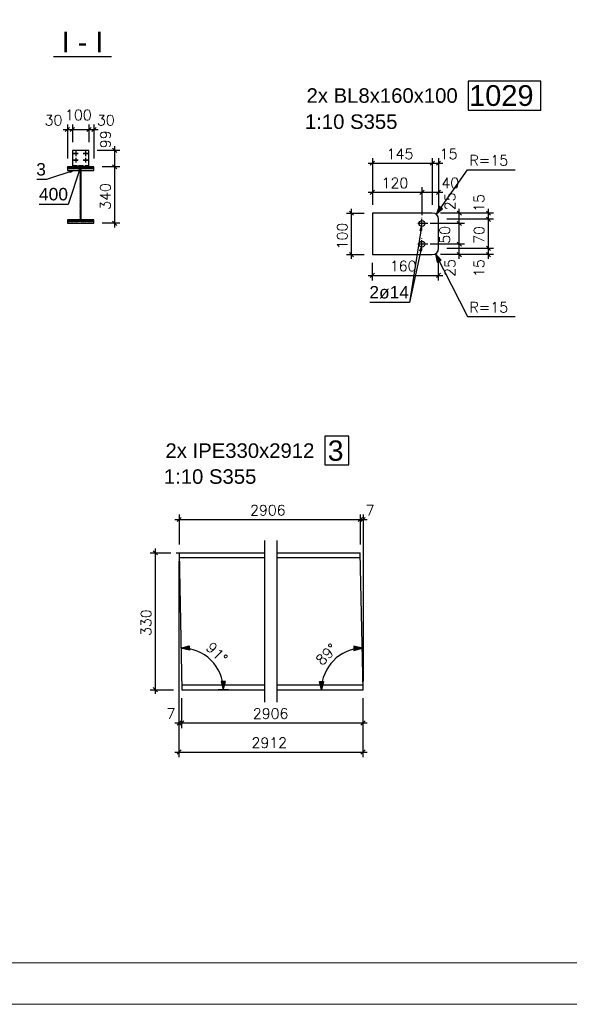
# Model space of a CAD drawing. Header units: millimetres. Extents: x 1814 to 94182, y 11562 to 49454.
# Tile 91 of 143: x 16397 to 16728, y 20272 to 20865. Entities that reach past the tile are written whole.
import ezdxf

# ---------------------------------------------------------------- set-up
doc = ezdxf.new("R2010")
doc.units = ezdxf.units.MM
doc.linetypes.add('ACAD_ISO02W100', pattern=[15, 12, -3])
doc.linetypes.add('ACAD_ISO04W100', pattern=[30, 24, -3, 0, -3])
doc.layers.add('AS_DIM_ON', color=7, linetype='Continuous')
doc.layers.add('pomoc', color=210, linetype='Continuous', lineweight=9, plot=False)
doc.layers.add('ramka', color=84, linetype='Continuous', lineweight=15)
doc.styles.add('ARIAL', font='arial.ttf')
doc.styles.add('ROMANS', font='romans')
doc.linetypes.add('ZIGZAG', pattern='A,0,[1,A01 - Stacja Paliw Zamość - PAB - pawilon - rzut parteru1.Shx,S=0.079365,R=0,X=0,Y=0],-11,0', length=11)

msp = doc.modelspace()

# ---------------------------------------------------------------- hatches: boundary and pattern name
h = msp.add_hatch()
h.set_pattern_fill('HYPECUTREGION', color=10, scale=0.5, style=0, pattern_type=2)
h.set_pattern_definition([(45, (16433.5438, 20737.96407), (-0.3535534, 0.3535534), [])])
h.paths.add_polyline_path([(16441.544, 20744.798), (16433.919, 20744.798), (16433.919, 20775.504), (16441.544, 20775.504), (16441.544, 20776.654), (16425.544, 20776.654), (16425.544, 20775.504), (16433.169, 20775.504), (16433.169, 20744.798), (16425.544, 20744.798), (16425.544, 20743.647), (16441.544, 20743.647)], flags=0)
at = {"layer": 'AS_DIM_ON'}
for points in [[(16647.728, 20747.969), (16651.612, 20751.356), (16649.561, 20752.785)], [(16647.27, 20724.273), (16648.419, 20719.249), (16650.648, 20720.381)], [(16493.993, 20486.619), (16498.967, 20487.968), (16499.017, 20485.469)], [(16603.143, 20486.619), (16598.119, 20487.768), (16598.169, 20485.269)], [(16519.493, 20461.624), (16520.743, 20466.624), (16518.243, 20466.624)], [(16578.643, 20461.624), (16577.393, 20466.624), (16579.893, 20466.624)]]:
    msp.add_hatch(color=8, dxfattribs=at).paths.add_polyline_path(points, flags=0)

# ---------------------------------------------------------------- linework, layer by layer
at = {"color": 84}
msp.add_line((16417.228, 20843.073), (16452.153, 20843.073), dxfattribs=at)
at = {"color": 145, "linetype": 'Continuous', "ltscale": 0.25}
for p, q in [((16438.544, 20786.592), (16428.544, 20786.592)), ((16428.544, 20786.592), (16428.544, 20776.654)), ((16438.544, 20776.654), (16438.544, 20786.592)), ((16441.544, 20776.654), (16425.544, 20776.654)), ((16425.544, 20776.654), (16425.544, 20775.504)), ((16433.169, 20775.504), (16425.544, 20775.504)), ((16425.544, 20775.504), (16425.544, 20774.49)), ((16425.544, 20774.49), (16433.169, 20774.49)), ((16433.169, 20775.504), (16433.169, 20744.798)), ((16441.544, 20775.504), (16433.919, 20775.504)), ((16433.919, 20744.798), (16433.919, 20775.504)), ((16433.919, 20774.49), (16441.544, 20774.49)), ((16441.544, 20775.504), (16441.544, 20776.654)), ((16441.544, 20774.49), (16441.544, 20775.504)), ((16433.169, 20744.798), (16425.544, 20744.798)), ((16425.544, 20744.798), (16425.544, 20743.647)), ((16441.544, 20744.798), (16433.919, 20744.798)), ((16441.544, 20743.647), (16441.544, 20744.798)), ((16645.403, 20748.776), (16609.27, 20748.776)), ((16609.27, 20748.776), (16609.27, 20723.776)), ((16649.153, 20727.526), (16649.153, 20745.026)), ((16441.544, 20743.647), (16425.544, 20743.647)), ((16425.544, 20743.647), (16425.544, 20742.633)), ((16425.544, 20742.633), (16441.544, 20742.633)), ((16441.544, 20742.633), (16441.544, 20743.647)), ((16609.27, 20723.776), (16645.403, 20723.776)), ((16492.843, 20544.124), (16494.493, 20461.624)), ((16492.843, 20544.124), (16544.493, 20544.124)), ((16551.993, 20544.124), (16601.993, 20544.124)), ((16603.643, 20461.624), (16601.993, 20544.124)), ((16492.9, 20541.249), (16544.493, 20541.249)), ((16551.993, 20541.249), (16602.05, 20541.249)), ((16494.435, 20464.499), (16544.493, 20464.499)), ((16494.493, 20461.624), (16544.493, 20461.624)), ((16551.993, 20464.499), (16603.585, 20464.499)), ((16551.993, 20461.624), (16603.643, 20461.624))]:
    msp.add_line(p, q, dxfattribs=at)
at = {"color": 84, "linetype": 'ACAD_ISO02W100', "ltscale": 0.25}
for p, q in [((16438.544, 20786.576), (16428.544, 20786.576)), ((16425.544, 20775.64), (16441.544, 20775.64)), ((16428.544, 20777.378), (16438.544, 20777.378)), ((16428.544, 20777.264), (16438.544, 20777.264)), ((16428.544, 20776.654), (16428.544, 20776.594)), ((16428.544, 20776.594), (16438.544, 20776.594)), ((16428.544, 20776.594), (16428.544, 20776.464)), ((16428.544, 20776.464), (16438.544, 20776.464)), ((16438.544, 20776.594), (16438.544, 20776.654)), ((16438.544, 20776.464), (16438.544, 20776.594)), ((16433.169, 20743.784), (16433.169, 20744.798)), ((16433.919, 20744.798), (16433.919, 20743.784)), ((16425.544, 20743.784), (16433.169, 20743.784)), ((16433.919, 20743.784), (16441.544, 20743.784))]:
    msp.add_line(p, q, dxfattribs=at)
at = {"color": 10, "linetype": 'ACAD_ISO04W100', "ltscale": 0.25}
for p, q in [((16431.944, 20784.592), (16429.144, 20784.592)), ((16431.944, 20784.576), (16429.144, 20784.576)), ((16431.944, 20780.593), (16429.144, 20780.593)), ((16431.944, 20780.577), (16429.144, 20780.577)), ((16431.744, 20784.624), (16429.344, 20784.624)), ((16431.744, 20784.557), (16429.344, 20784.557)), ((16431.744, 20780.624), (16429.344, 20780.624)), ((16431.744, 20780.558), (16429.344, 20780.558)), ((16430.544, 20785.992), (16430.544, 20783.193)), ((16430.544, 20785.976), (16430.544, 20783.177)), ((16430.544, 20785.823), (16430.544, 20783.424)), ((16430.544, 20785.757), (16430.544, 20783.358)), ((16430.544, 20784.644), (16430.544, 20784.515)), ((16430.544, 20784.592), (16430.544, 20784.576)), ((16430.544, 20781.993), (16430.544, 20779.194)), ((16430.544, 20781.977), (16430.544, 20779.178)), ((16430.544, 20781.824), (16430.544, 20779.425)), ((16430.544, 20781.758), (16430.544, 20779.358)), ((16430.544, 20780.644), (16430.544, 20780.516)), ((16430.544, 20780.593), (16430.544, 20780.577)), ((16437.944, 20784.592), (16435.144, 20784.592)), ((16437.944, 20784.576), (16435.144, 20784.576)), ((16437.944, 20780.593), (16435.144, 20780.593)), ((16437.944, 20780.577), (16435.144, 20780.577)), ((16437.744, 20784.624), (16435.344, 20784.624)), ((16437.744, 20784.557), (16435.344, 20784.557)), ((16437.744, 20780.624), (16435.344, 20780.624)), ((16437.744, 20780.558), (16435.344, 20780.558)), ((16436.544, 20785.992), (16436.544, 20783.193)), ((16436.544, 20785.976), (16436.544, 20783.177)), ((16436.544, 20785.823), (16436.544, 20783.424)), ((16436.544, 20785.757), (16436.544, 20783.358)), ((16436.544, 20784.644), (16436.544, 20784.515)), ((16436.544, 20784.592), (16436.544, 20784.576)), ((16436.544, 20781.993), (16436.544, 20779.194)), ((16436.544, 20781.977), (16436.544, 20779.178)), ((16436.544, 20781.824), (16436.544, 20779.425)), ((16436.544, 20781.758), (16436.544, 20779.358)), ((16436.544, 20780.644), (16436.544, 20780.516)), ((16436.544, 20780.593), (16436.544, 20780.577)), ((16428.544, 20776.594), (16438.544, 20776.594)), ((16433.544, 20775.64), (16433.544, 20776.654)), ((16639.153, 20739.026), (16639.153, 20746.026)), ((16639.153, 20739.026), (16639.153, 20746.026)), ((16642.653, 20742.526), (16635.653, 20742.526)), ((16642.653, 20742.526), (16635.653, 20742.526)), ((16639.153, 20742.526), (16639.153, 20742.526)), ((16639.153, 20726.526), (16639.153, 20733.526)), ((16639.153, 20726.526), (16639.153, 20733.526)), ((16642.653, 20730.026), (16635.653, 20730.026)), ((16642.653, 20730.026), (16635.653, 20730.026)), ((16639.153, 20730.026), (16639.153, 20730.026)), ((16491.092, 20544.124), (16544.493, 20544.124)), ((16551.993, 20544.124), (16601.993, 20544.124))]:
    msp.add_line(p, q, dxfattribs=at)
at = {"color": 0, "linetype": 'ByBlock', "lineweight": -2}
for p, q in [((16426.855, 20774.079, 688.418), (16429.356, 20774.49, 688.418)), ((16429.356, 20774.49, 688.418), (16427.124, 20773.29, 688.418)), ((16432.359, 20774.224, 710.568), (16433.544, 20776.464, 710.568)), ((16433.544, 20776.464, 710.568), (16433.149, 20773.96, 710.568)), ((16426.855, 20774.079, 688.418), (16427.124, 20773.29, 688.418)), ((16432.359, 20774.224, 710.568), (16433.149, 20773.96, 710.568)), ((16638.081, 20738.392, -9290.115), (16638.881, 20740.797, -9290.115)), ((16638.881, 20740.797, -9290.115), (16638.905, 20738.263, -9290.115)), ((16638.081, 20738.392, -9290.115), (16638.905, 20738.263, -9290.115)), ((16637.86, 20725.956, -9290.115), (16638.788, 20728.314, -9290.115)), ((16638.788, 20728.314, -9290.115), (16638.675, 20725.782, -9290.115)), ((16637.86, 20725.956, -9290.115), (16638.675, 20725.782, -9290.115))]:
    msp.add_line(p, q, dxfattribs=at)
at = {"color": 7}
msp.add_line((16638.881, 20740.797), (16631.653, 20694.847), dxfattribs=at)
at = {"color": 7, "linetype": 'ZIGZAG', "ltscale": 0.25}
for p, q in [((16544.493, 20454.124), (16544.493, 20551.624)), ((16551.993, 20454.124), (16551.993, 20551.624))]:
    msp.add_line(p, q, dxfattribs=at)
at = {"color": 4}
for points in [[(16666.963, 20810.861), (16710.811, 20810.861), (16710.811, 20828.361), (16666.963, 20828.361), (16666.963, 20810.861)], [(16580.607, 20597.049), (16595.124, 20597.049), (16595.124, 20614.299), (16580.607, 20614.299), (16580.607, 20597.049)]]:
    msp.add_lwpolyline(points, dxfattribs=at)
at = {"color": 7}
for points in [[(16429.356, 20774.49), (16413.044, 20768.939), (16407.217, 20768.939)], [(16433.544, 20776.464), (16426.044, 20753.939), (16408.563, 20753.939)], [(16638.788, 20728.314), (16631.653, 20694.847), (16607.772, 20694.847)]]:
    msp.add_lwpolyline(points, dxfattribs=at)
at = {"color": 145, "linetype": 'Continuous', "ltscale": 0.25}
for centre in [(16639.153, 20742.526), (16639.153, 20730.026)]:
    msp.add_circle(centre, 1.75, dxfattribs=at)
for centre, start, end in [((16645.403, 20745.026), 0, 90), ((16645.403, 20727.526), 270, 0)]:
    msp.add_arc(centre, 3.75, start, end, dxfattribs=at)
at = {"layer": 'AS_DIM_ON', "color": 8}
for p, q in [((16423.044, 20799.117), (16428.544, 20799.117)), ((16425.544, 20802.242), (16425.544, 20781.654)), ((16428.544, 20802.242), (16428.544, 20791.592)), ((16428.544, 20799.117), (16438.544, 20799.117)), ((16438.544, 20802.242), (16438.544, 20791.592)), ((16438.544, 20799.117), (16444.044, 20799.117)), ((16441.544, 20802.242), (16441.544, 20781.654)), ((16457.194, 20786.592), (16443.544, 20786.592)), ((16454.069, 20776.654), (16454.069, 20789.092)), ((16609.27, 20781.951), (16609.27, 20753.776)), ((16645.403, 20781.951), (16645.403, 20753.776)), ((16649.153, 20781.951), (16649.153, 20750.026)), ((16457.194, 20776.654), (16446.544, 20776.654)), ((16454.069, 20740.133), (16454.069, 20776.654)), ((16606.77, 20778.826), (16645.403, 20778.826)), ((16645.403, 20778.826), (16651.653, 20778.826)), ((16609.27, 20764.426), (16609.27, 20753.776)), ((16639.153, 20764.426), (16639.153, 20747.526)), ((16649.153, 20764.426), (16649.153, 20750.026)), ((16606.77, 20761.301), (16639.153, 20761.301)), ((16639.153, 20761.301), (16651.653, 20761.301)), ((16596.745, 20721.276), (16596.745, 20751.276)), ((16661.679, 20742.526), (16661.679, 20751.276)), ((16679.204, 20745.026), (16679.204, 20751.276)), ((16593.62, 20748.776), (16604.27, 20748.776)), ((16664.804, 20748.776), (16650.403, 20748.776)), ((16682.329, 20748.776), (16650.403, 20748.776)), ((16682.329, 20745.026), (16654.153, 20745.026)), ((16679.204, 20727.526), (16679.204, 20745.026)), ((16457.194, 20742.633), (16446.544, 20742.633)), ((16664.804, 20742.526), (16644.153, 20742.526)), ((16661.679, 20730.026), (16661.679, 20742.526)), ((16664.804, 20730.026), (16644.153, 20730.026)), ((16682.329, 20727.526), (16654.153, 20727.526)), ((16661.679, 20721.276), (16661.679, 20730.026)), ((16679.204, 20721.276), (16679.204, 20727.526)), ((16593.62, 20723.776), (16604.27, 20723.776)), ((16649.153, 20708.126), (16649.153, 20722.526)), ((16664.804, 20723.776), (16650.403, 20723.776)), ((16682.329, 20723.776), (16650.403, 20723.776)), ((16609.27, 20708.126), (16609.27, 20718.776)), ((16606.77, 20711.251), (16651.653, 20711.251)), ((16492.843, 20567.274), (16492.843, 20549.124)), ((16601.993, 20567.274), (16601.993, 20549.124)), ((16603.643, 20567.274), (16603.643, 20466.624)), ((16490.343, 20564.149), (16601.993, 20564.149)), ((16601.993, 20564.149), (16606.143, 20564.149)), ((16475.442, 20544.124), (16487.843, 20544.124)), ((16478.567, 20459.124), (16478.567, 20546.624)), ((16492.843, 20438.473), (16492.843, 20539.124)), ((16492.843, 20420.948), (16492.843, 20539.124)), ((16493.931, 20489.743), (16494.056, 20483.494)), ((16603.081, 20489.743), (16603.206, 20483.494)), ((16475.442, 20461.624), (16489.493, 20461.624)), ((16522.618, 20461.624), (16516.368, 20461.624)), ((16575.518, 20461.624), (16581.768, 20461.624)), ((16494.493, 20438.473), (16494.493, 20456.624)), ((16603.643, 20438.473), (16603.643, 20456.624)), ((16603.643, 20420.948), (16603.643, 20456.624)), ((16490.343, 20441.598), (16494.493, 20441.598)), ((16494.493, 20441.598), (16606.143, 20441.598)), ((16490.343, 20424.073), (16606.143, 20424.073))]:
    msp.add_line(p, q, dxfattribs=at)
at = {"layer": 'AS_DIM_ON', "color": 8, "linetype": 'ByBlock', "lineweight": -2}
for p, q in [((16426.794, 20800.367), (16424.294, 20797.867)), ((16427.294, 20797.867), (16429.794, 20800.367)), ((16429.794, 20800.367), (16427.294, 20797.867)), ((16437.294, 20797.867), (16439.794, 20800.367)), ((16439.794, 20800.367), (16437.294, 20797.867)), ((16440.294, 20797.867), (16442.794, 20800.367)), ((16455.319, 20785.342), (16452.819, 20787.842)), ((16455.319, 20775.404), (16452.819, 20777.904)), ((16452.819, 20777.904), (16455.319, 20775.404)), ((16610.52, 20780.076, 5539.352), (16608.02, 20777.576, 5539.352)), ((16644.153, 20777.576, 5539.352), (16646.653, 20780.076, 5539.352)), ((16646.653, 20780.076, 5539.352), (16644.153, 20777.576, 5539.352)), ((16647.903, 20777.576, 5539.352), (16650.403, 20780.076, 5539.352)), ((16610.52, 20762.551, 5539.352), (16608.02, 20760.051, 5539.352)), ((16637.903, 20760.051, 5539.352), (16640.403, 20762.551, 5539.352)), ((16640.403, 20762.551, 5539.352), (16637.903, 20760.051, 5539.352)), ((16647.903, 20760.051, 5539.352), (16650.403, 20762.551, 5539.352)), ((16597.995, 20747.526, 5539.352), (16595.495, 20750.026, 5539.352)), ((16662.929, 20747.526, 5539.352), (16660.429, 20750.026, 5539.352)), ((16680.454, 20747.526, 5539.352), (16677.954, 20750.026, 5539.352)), ((16680.454, 20743.776, 5539.352), (16677.954, 20746.276, 5539.352)), ((16677.954, 20746.276, 5539.352), (16680.454, 20743.776, 5539.352)), ((16452.819, 20743.883), (16455.319, 20741.383)), ((16662.929, 20741.276, 5539.352), (16660.429, 20743.776, 5539.352)), ((16660.429, 20743.776, 5539.352), (16662.929, 20741.276, 5539.352)), ((16662.929, 20728.776, 5539.352), (16660.429, 20731.276, 5539.352)), ((16660.429, 20731.276, 5539.352), (16662.929, 20728.776, 5539.352)), ((16680.454, 20726.276, 5539.352), (16677.954, 20728.776, 5539.352)), ((16677.954, 20728.776, 5539.352), (16680.454, 20726.276, 5539.352)), ((16595.495, 20725.026, 5539.352), (16597.995, 20722.526, 5539.352)), ((16660.429, 20725.026, 5539.352), (16662.929, 20722.526, 5539.352)), ((16677.954, 20725.026, 5539.352), (16680.454, 20722.526, 5539.352)), ((16610.52, 20712.501, 5539.352), (16608.02, 20710.001, 5539.352)), ((16647.903, 20710.001, 5539.352), (16650.403, 20712.501, 5539.352)), ((16494.093, 20565.399, -10280.08), (16491.593, 20562.899, -10280.08)), ((16600.743, 20562.899, -10280.08), (16603.243, 20565.399, -10280.08)), ((16603.243, 20565.399, -10280.08), (16600.743, 20562.899, -10280.08)), ((16602.393, 20562.899, -10280.08), (16604.893, 20565.399, -10280.08)), ((16479.817, 20542.874, -10280.08), (16477.317, 20545.374, -10280.08)), ((16477.317, 20462.874, -10280.08), (16479.817, 20460.374, -10280.08)), ((16494.093, 20442.848, -10280.08), (16491.593, 20440.348, -10280.08)), ((16493.243, 20440.348, -10280.08), (16495.743, 20442.848, -10280.08)), ((16495.743, 20442.848, -10280.08), (16493.243, 20440.348, -10280.08)), ((16602.393, 20440.348, -10280.08), (16604.893, 20442.848, -10280.08)), ((16494.093, 20425.323, -10280.08), (16491.593, 20422.823, -10280.08)), ((16602.393, 20422.823, -10280.08), (16604.893, 20425.323, -10280.08))]:
    msp.add_line(p, q, dxfattribs=at)
at = {"layer": 'AS_DIM_ON', "color": 8}
for points in [[(16647.728, 20747.969), (16666.505, 20774.907), (16695.314, 20774.907)], [(16647.728, 20747.969), (16651.612, 20751.356), (16649.561, 20752.785), (16647.728, 20747.969)], [(16647.27, 20724.273), (16666.505, 20686.395), (16695.314, 20686.395)], [(16647.27, 20724.273), (16648.419, 20719.249), (16650.648, 20720.381), (16647.27, 20724.273)], [(16493.993, 20486.619), (16498.967, 20487.968), (16499.017, 20485.469), (16493.993, 20486.619)], [(16603.143, 20486.619), (16598.119, 20487.768), (16598.169, 20485.269), (16603.143, 20486.619)], [(16519.493, 20461.624), (16520.743, 20466.624), (16518.243, 20466.624), (16519.493, 20461.624)], [(16578.643, 20461.624), (16577.393, 20466.624), (16579.893, 20466.624), (16578.643, 20461.624)]]:
    msp.add_lwpolyline(points, dxfattribs=at)
for centre, start, end in [((16494.493, 20461.624), 0, 91.145763), ((16603.643, 20461.624), 91.145763, 180)]:
    msp.add_arc(centre, 25, start, end, dxfattribs=at)
at = {"layer": 'pomoc'}
msp.add_lwpolyline([(14658.067, 21322.087), (17358.067, 21322.087), (17358.067, 20272.087), (14658.067, 20272.087)], close=True, dxfattribs=at)
at = {"layer": 'ramka', "linetype": 'Continuous'}
msp.add_line((17333.067, 20297.087), (14658.067, 20297.087), dxfattribs=at)

# ---------------------------------------------------------------- texts
at = {"color": 84, "style": 'ARIAL'}
msp.add_text(' I - I ', height=12.5, dxfattribs=at).set_placement((16417.228, 20845.573))
at = {"color": 30, "style": 'ARIAL'}
for s, p in [('2x BL8x160x100 ', (16569.64, 20815.236)), ('1:10 S355', (16568.667, 20799.486)), ('2x IPE330x2912 ', (16484.644, 20601.299)), ('1:10 S355', (16483.671, 20585.674))]:
    msp.add_text(s, height=8.75, dxfattribs=at).set_placement(p)
at = {"color": 4, "style": 'ARIAL'}
for s, height, p in [('1029', 12.5, (16667.562, 20813.361)), ('3', 12.25, (16582.388, 20599.549))]:
    msp.add_text(s, height=height, dxfattribs=at).set_placement(p)
at = {"color": 7, "style": 'ARIAL'}
for s, p in [('3', (16406.777, 20771.439)), ('400', (16408.43, 20756.439)), ('2ø14', (16607.465, 20697.347))]:
    msp.add_text(s, height=7.5, dxfattribs=at).set_placement(p)
at = {"layer": 'AS_DIM_ON', "color": 9, "style": 'ROMANS'}
for s, p in [('100', (16424.156, 20804.742)), ('30', (16411.819, 20801.617)), ('30', (16443.367, 20801.617)), ('145', (16617.949, 20781.326)), ('15', (16649.855, 20781.326)), ('R=15', (16667.826, 20777.407)), ('120', (16614.824, 20763.801)), ('40', (16650.836, 20763.801)), ('160', (16619.824, 20713.751)), ('R=15', (16667.826, 20688.895)), ('2906', (16535.614, 20566.649)), ('7', (16605.194, 20566.649)), ('7', (16485.228, 20444.098)), ('2906', (16537.264, 20444.098)), ('2912', (16536.439, 20426.573))]:
    msp.add_text(s, height=6.25, dxfattribs=at).set_placement(p)
for s, rotation, p in [('99', 90, (16451.569, 20787.914)), ('340', 90, (16451.569, 20750.717)), ('25', 90, (16659.179, 20750.483)), ('15', 90, (16676.704, 20749.477)), ('100', 90, (16594.245, 20726.888)), ('50', 90, (16656.054, 20730.325)), ('70', 90, (16676.704, 20730.268)), ('25', 90, (16659.179, 20710.364)), ('15', 90, (16676.704, 20710.251)), ('330', 90, (16476.067, 20493.947)), ('91°', 315.572881, (16508.438, 20486.463)), ('89°', 45.572881, (16579.011, 20475.78))]:
    msp.add_text(s, height=6.25, rotation=rotation, dxfattribs=at).set_placement(p)

doc.saveas('drawing.dxf')
